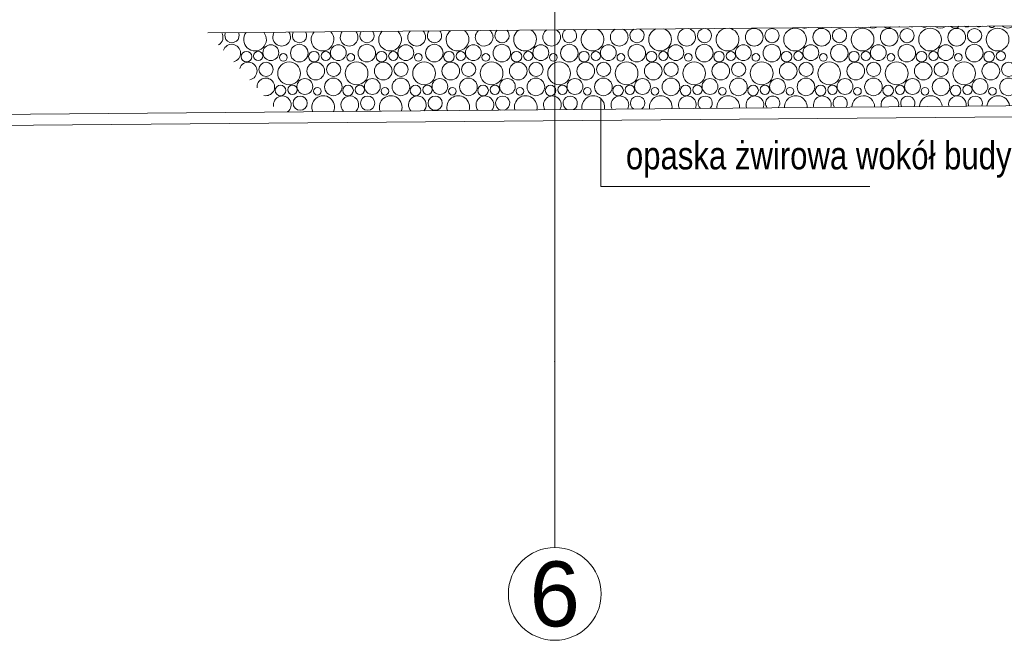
# Model space of a CAD drawing. Header units: millimetres. Extents: x -573548 to 674770, y -184010 to -47794.
# Tile 143 of 181: x 110509 to 115814, y -108895 to -105553. Entities that reach past the tile are written whole.
import ezdxf
from ezdxf.enums import TextEntityAlignment as Align

# ---------------------------------------------------------------- set-up
doc = ezdxf.new("R2010")
doc.units = ezdxf.units.MM
for name, color, linetype, lineweight in [('A.02 RZUT PIWNICY_is$0$HATCH_Nr_pióra__18', 8, 'Continuous', 9), ('A.02 RZUT PIWNICY_is$0$opaska_Nr_pióra__1', 8, 'Continuous', 9), ('A.02 RZUT PIWNICY_is$0$opisy inne_Nr_pióra__1', 8, 'Continuous', 9), ('A.02 RZUT PIWNICY_is$0$Structural - Grid', 8, 'Continuous', 9), ('A.02 RZUT PIWNICY_is$0$Structural - Grid_Nr_pióra__17', 8, 'Continuous', 9), ('A.02 RZUT PIWNICY_is$0$WIDOK2_Nr_pióra__251', 8, 'Continuous', 9)]:
    doc.layers.add(name, color=color, linetype=linetype, lineweight=lineweight)
doc.styles.add('A.02 RZUT PIWNICY_is$0$STYL_AUTOMATYCZNY_1', font='arial.ttf')
doc.styles.add('A.02 RZUT PIWNICY_is$0$STYL_AUTOMATYCZNY_4', font='arial.ttf', dxfattribs={"width": 0.8})

# ---------------------------------------------------------------- blocks, each defined once
blk = doc.blocks.new('*X102')
at = {"layer": 'A.02 RZUT PIWNICY_is$0$HATCH_Nr_pióra__18'}
for centre, radius in [((115036.9, -105647.1), 47.7), ((115132.9, -105638.3), 38.4), ((115257, -105659.6), 61.2), ((115400.6, -105647.1), 47.7), ((115496.6, -105638.3), 38.4), ((115620.7, -105659.6), 61.2), ((115764.3, -105647.1), 47.7), ((115860.3, -105638.3), 38.4), ((115984.4, -105659.6), 61.2), ((116128, -105647.1), 47.7), ((116224, -105638.3), 38.4), ((116348.1, -105659.6), 61.2), ((112432.5, -105730.5), 42.6), ((112585.9, -105732.7), 47.3), ((112796.2, -105730.5), 42.6), ((112949.7, -105732.7), 47.3), ((113159.9, -105730.5), 42.6), ((113313.4, -105732.7), 47.3), ((113523.6, -105730.5), 42.6), ((113677.1, -105732.7), 47.3), ((113887.3, -105730.5), 42.6), ((114040.8, -105732.7), 47.3), ((114251, -105730.5), 42.6), ((114404.5, -105732.7), 47.3), ((114614.7, -105730.5), 42.6), ((114768.2, -105732.7), 47.3), ((114978.4, -105730.5), 42.6), ((115131.9, -105732.7), 47.3), ((115342.1, -105730.5), 42.6), ((115495.6, -105732.7), 47.3), ((115705.8, -105730.5), 42.6), ((115859.3, -105732.7), 47.3), ((116069.5, -105730.5), 42.6), ((116223, -105732.7), 47.3), ((112301.3, -105751.8), 28.6), ((112365.1, -105748.2), 25.1), ((112499.8, -105755.9), 20.7), ((112665, -105751.8), 28.6), ((112728.8, -105748.2), 25.1), ((112863.5, -105755.9), 20.7), ((113028.7, -105751.8), 28.6), ((113092.5, -105748.2), 25.1), ((113227.3, -105755.9), 20.7), ((113392.4, -105751.8), 28.6), ((113456.2, -105748.2), 25.1), ((113591, -105755.9), 20.7), ((113756.1, -105751.8), 28.6), ((113819.9, -105748.2), 25.1), ((113954.7, -105755.9), 20.7), ((114119.8, -105751.8), 28.6), ((114183.6, -105748.2), 25.1), ((114318.4, -105755.9), 20.7), ((114483.5, -105751.8), 28.6), ((114547.3, -105748.2), 25.1), ((114682.1, -105755.9), 20.7), ((114847.2, -105751.8), 28.6), ((114911, -105748.2), 25.1), ((115045.8, -105755.9), 20.7), ((115210.9, -105751.8), 28.6), ((115274.8, -105748.2), 25.1), ((115409.5, -105755.9), 20.7), ((115574.6, -105751.8), 28.6), ((115638.5, -105748.2), 25.1), ((115773.2, -105755.9), 20.7), ((115938.3, -105751.8), 28.6), ((116002.2, -105748.2), 25.1), ((116136.9, -105755.9), 20.7), ((116302, -105751.8), 28.6), ((116365.9, -105748.2), 25.1), ((112407, -105820.3), 38.4), ((112531.1, -105841.6), 61.2), ((112674.6, -105829.1), 47.7), ((112770.7, -105820.3), 38.4), ((112894.8, -105841.6), 61.2), ((113038.3, -105829.1), 47.7), ((113134.4, -105820.3), 38.4), ((113258.5, -105841.6), 61.2), ((113402.1, -105829.1), 47.7), ((113498.1, -105820.3), 38.4), ((113622.2, -105841.6), 61.2), ((113765.8, -105829.1), 47.7), ((113861.8, -105820.3), 38.4), ((113985.9, -105841.6), 61.2), ((114129.5, -105829.1), 47.7), ((114225.5, -105820.3), 38.4), ((114349.6, -105841.6), 61.2), ((114493.2, -105829.1), 47.7), ((114589.2, -105820.3), 38.4), ((114713.3, -105841.6), 61.2), ((114856.9, -105829.1), 47.7), ((114952.9, -105820.3), 38.4), ((115077, -105841.6), 61.2), ((115220.6, -105829.1), 47.7), ((115316.6, -105820.3), 38.4), ((115440.7, -105841.6), 61.2), ((115584.3, -105829.1), 47.7), ((115680.3, -105820.3), 38.4), ((115804.4, -105841.6), 61.2), ((115948, -105829.1), 47.7), ((116044, -105820.3), 38.4), ((116168.1, -105841.6), 61.2), ((116311.7, -105829.1), 47.7), ((116407.7, -105820.3), 38.4), ((112616.2, -105912.5), 42.6), ((112769.7, -105914.7), 47.3), ((112979.9, -105912.5), 42.6), ((113133.4, -105914.7), 47.3), ((113343.6, -105912.5), 42.6), ((113497.1, -105914.7), 47.3), ((113707.3, -105912.5), 42.6), ((113860.8, -105914.7), 47.3), ((114071, -105912.5), 42.6), ((114224.5, -105914.7), 47.3), ((114434.7, -105912.5), 42.6), ((114588.2, -105914.7), 47.3), ((114798.4, -105912.5), 42.6), ((114951.9, -105914.7), 47.3), ((115162.1, -105912.5), 42.6), ((115315.6, -105914.7), 47.3), ((115525.8, -105912.5), 42.6), ((115679.3, -105914.7), 47.3), ((115889.5, -105912.5), 42.6), ((116043, -105914.7), 47.3), ((116253.3, -105912.5), 42.6), ((116406.7, -105914.7), 47.3), ((112485, -105933.8), 28.6), ((112548.8, -105930.2), 25.1), ((112683.5, -105937.9), 20.7), ((112848.7, -105933.8), 28.6), ((112912.5, -105930.2), 25.1), ((113047.3, -105937.9), 20.7), ((113212.4, -105933.8), 28.6), ((113276.2, -105930.2), 25.1), ((113411, -105937.9), 20.7), ((113576.1, -105933.8), 28.6), ((113639.9, -105930.2), 25.1), ((113774.7, -105937.9), 20.7), ((113939.8, -105933.8), 28.6), ((114003.6, -105930.2), 25.1), ((114138.4, -105937.9), 20.7), ((114303.5, -105933.8), 28.6), ((114367.3, -105930.2), 25.1), ((114502.1, -105937.9), 20.7), ((114667.2, -105933.8), 28.6), ((114731, -105930.2), 25.1), ((114865.8, -105937.9), 20.7), ((115030.9, -105933.8), 28.6), ((115094.8, -105930.2), 25.1), ((115229.5, -105937.9), 20.7), ((115394.6, -105933.8), 28.6), ((115458.5, -105930.2), 25.1), ((115593.2, -105937.9), 20.7), ((115758.3, -105933.8), 28.6), ((115822.2, -105930.2), 25.1), ((115956.9, -105937.9), 20.7), ((116122, -105933.8), 28.6), ((116185.9, -105930.2), 25.1), ((116320.6, -105937.9), 20.7), ((112590.7, -106002.3), 38.4), ((112954.4, -106002.3), 38.4), ((113318.1, -106002.3), 38.4)]:
    blk.add_circle(centre, radius, dxfattribs=at)
for centre, radius, start, end in [((112950.7, -105638.3), 38.4, 144.764, 36.223), ((113074.8, -105659.6), 61.2, 133.5295, 47.4575), ((113218.3, -105647.1), 47.7, 135.8522, 45.1348), ((113314.4, -105638.3), 38.4, 138.7627, 42.2243), ((113438.5, -105659.6), 61.2, 129.0402, 51.9468), ((113582.1, -105647.1), 47.7, 130.2893, 50.6977), ((113678.1, -105638.3), 38.4, 132.1361, 48.8509), ((113802.2, -105659.6), 61.2, 124.0568, 56.9302), ((113945.8, -105647.1), 47.7, 123.9821, 57.0049), ((114041.8, -105638.3), 38.4, 124.4997, 56.4873), ((114165.9, -105659.6), 61.2, 118.3094, 62.6775), ((114309.5, -105647.1), 47.7, 116.3801, 64.6069), ((114405.5, -105638.3), 38.4, 114.8981, 66.0888), ((114529.6, -105659.6), 61.2, 111.1639, 69.8231), ((114673.2, -105647.1), 47.7, 105.6261, 75.3609), ((114769.2, -105638.3), 38.4, 97.5977, 83.3893), ((114893.3, -105659.6), 61.2, 99.8125, 81.1745), ((115027.2, -105569.8), 28.6, 261.535, 279.452), ((115311.9, -105550.7), 47.3, 252.1118, 288.8752), ((115390.9, -105569.8), 28.6, 241.9226, 299.0644), ((115589.5, -105573.9), 20.7, 249.0992, 291.8878), ((115675.6, -105550.7), 47.3, 242.4707, 298.5162), ((115754.6, -105569.8), 28.6, 230.7263, 310.2606), ((115818.5, -105566.2), 25.1, 265.2953, 275.6916), ((115885.8, -105548.5), 42.6, 262.3217, 278.6653), ((115953.2, -105573.9), 20.7, 231.7162, 309.2708), ((116039.3, -105550.7), 47.3, 235.234, 305.753), ((116118.3, -105569.8), 28.6, 221.7228, 319.2641), ((116182.2, -105566.2), 25.1, 241.063, 299.924), ((116249.5, -105548.5), 42.6, 246.8741, 294.1128), ((116316.9, -105573.9), 20.7, 219.4021, 321.5849), ((116403, -105550.7), 47.3, 229.1125, 311.8745), ((112127.2, -105647.1), 47.7, 300.716, 30.8695), ((112223.3, -105638.3), 38.4, 155.6202, 25.3668), ((112347.4, -105659.6), 61.2, 141.5485, 39.4385), ((112490.9, -105647.1), 47.7, 145.65, 35.337), ((112587, -105638.3), 38.4, 150.3421, 30.6449), ((112711.1, -105659.6), 61.2, 137.6695, 43.3175), ((112854.6, -105647.1), 47.7, 140.9249, 40.0621), ((112222.2, -105732.7), 47.3, 282.7093, 160.875), ((112310.9, -105829.1), 47.7, 280.4087, 163.1756), ((112405.9, -105914.7), 47.3, 256.9587, 186.6256), ((112494.6, -106011.1), 47.7, 306.4981, 189.94), ((112714.8, -106023.6), 61.2, 337.1658, 203.8212), ((112858.3, -106011.1), 47.7, 312.4797, 228.5072), ((113078.5, -106023.6), 61.2, 340.323, 200.664), ((113222.1, -106011.1), 47.7, 317.8339, 223.1531), ((113442.2, -106023.6), 61.2, 343.4176, 197.5694), ((113585.8, -106011.1), 47.7, 322.7609, 218.226), ((113681.8, -106002.3), 38.4, 284.6796, 256.3074), ((113805.9, -106023.6), 61.2, 346.4615, 194.5255), ((113949.5, -106011.1), 47.7, 327.3791, 213.6078), ((114045.5, -106002.3), 38.4, 297.8914, 243.0956), ((114169.6, -106023.6), 61.2, 349.4655, 191.5214), ((114313.2, -106011.1), 47.7, 331.7658, 209.2212), ((114409.2, -106002.3), 38.4, 306.7711, 234.2159), ((114533.3, -106023.6), 61.2, 352.4391, 188.5478), ((114676.9, -106011.1), 47.7, 335.9753, 205.0117), ((114772.9, -106002.3), 38.4, 314.0673, 226.9196), ((114897, -106023.6), 61.2, 355.391, 185.5959), ((115040.6, -106011.1), 47.7, 340.0479, 200.9391), ((115136.6, -106002.3), 38.4, 320.4915, 220.4954), ((115260.7, -106023.6), 61.2, 358.3294, 182.6576), ((115404.3, -106011.1), 47.7, 344.0151, 196.9719), ((115500.3, -106002.3), 38.4, 326.3587, 214.6282), ((115624.4, -106023.6), 61.2, 1.2621, 179.7249), ((115768, -106011.1), 47.7, 347.9025, 193.0844), ((115864, -106002.3), 38.4, 331.8428, 209.1442), ((115988.1, -106023.6), 61.2, 4.1968, 176.7902), ((116131.7, -106011.1), 47.7, 351.7318, 189.2552), ((116227.7, -106002.3), 38.4, 337.0531, 203.9339), ((116351.9, -106023.6), 61.2, 7.1412, 173.8457)]:
    blk.add_arc(centre, radius, start, end, dxfattribs=at)
blk = doc.blocks.new('A.02 RZUT PIWNICY_is$0$Wypełnienie_12_1')
at = {"layer": 'A.02 RZUT PIWNICY_is$0$HATCH_Nr_pióra__18'}
blk.add_blockref('*X102', (0, 0), dxfattribs=at)
blk = doc.blocks.new('A.02 RZUT PIWNICY_is$0$Standardowy znacznik osi')
at = {"layer": 'A.02 RZUT PIWNICY_is$0$Structural - Grid_Nr_pióra__17'}
for q in [(0, 0), (17855.4, 0)]:
    blk.add_line((1000, 0), q, dxfattribs=at)
blk.add_circle((-250, 0), 250, dxfattribs=at)
blk.add_point((1000, 0), dxfattribs=at)
blk.add_point((1000, 0), dxfattribs=at)
at = {"layer": 'A.02 RZUT PIWNICY_is$0$Structural - Grid_Nr_pióra__17', "style": 'A.02 RZUT PIWNICY_is$0$STYL_AUTOMATYCZNY_1'}
for tag, p in [('AC_MarkerText_1_0', (5, -80)), ('AC_MarkerText_1_1', (19360.4, -80))]:
    blk.add_attdef(tag, text='', height=350, rotation=270, dxfattribs=at).set_placement(p, align=Align.TOP_CENTER)
blk = doc.blocks.new('A.02 RZUT PIWNICY_is')
at = {"layer": 'A.02 RZUT PIWNICY_is$0$opaska_Nr_pióra__1'}
for points in [[(106116.8, -106089.1), (108405.1, -106084.9), (119123.2, -105992.6), (119123.2, -100037.1)], [(106120.4, -106149.1), (108405.4, -106144.9), (119183.2, -106052.1), (119183.2, -100037.1)]]:
    blk.add_lwpolyline(points, dxfattribs=at)
at = {"layer": 'A.02 RZUT PIWNICY_is$0$opisy inne_Nr_pióra__1'}
blk.add_lwpolyline([(115659.7, -106450.4), (114210.7, -106450.4), (114210.7, -105978.5)], dxfattribs=at)
at = {"layer": 'A.02 RZUT PIWNICY_is$0$WIDOK2_Nr_pióra__251'}
blk.add_line((112093.6, -105623.3), (118663.2, -105566.7), dxfattribs=at)
at = {"layer": 'A.02 RZUT PIWNICY_is$0$HATCH_Nr_pióra__18'}
blk.add_blockref('A.02 RZUT PIWNICY_is$0$Wypełnienie_12_1', (0, 0), dxfattribs=at)
at = {"layer": 'A.02 RZUT PIWNICY_is$0$Structural - Grid'}
ref = blk.add_blockref('A.02 RZUT PIWNICY_is$0$Standardowy znacznik osi', (113962.3, -108395.1), dxfattribs=dict(at, zscale=1000, rotation=90))
ref.add_attrib('AC_MarkerText_1', '6', dxfattribs={"layer": 'A.02 RZUT PIWNICY_is$0$Structural - Grid_Nr_pióra__17', "color": 20, "lineweight": 15, "true_color": 0xf73328, "height": 350, "style": 'A.02 RZUT PIWNICY_is$0$STYL_AUTOMATYCZNY_1'}).set_placement((113962.3, -108470.1), align=Align.TOP_CENTER)
at = {"layer": 'A.02 RZUT PIWNICY_is$0$opisy inne_Nr_pióra__1', "insert": (115519.6, -106306.5), "char_height": 150, "attachment_point": 5, "style": 'A.02 RZUT PIWNICY_is$0$STYL_AUTOMATYCZNY_4'}
blk.add_mtext('\\A1;{\\pqc;\\fArial|b0|i0|c238|p0;\\W0.800000;opaska żwirowa wokół budynku}', dxfattribs=at)

msp = doc.modelspace()

# ---------------------------------------------------------------- block references
at = {"ltscale": 10}
msp.add_blockref('A.02 RZUT PIWNICY_is', (-570.227, 0), dxfattribs=at)

doc.saveas('drawing.dxf')
